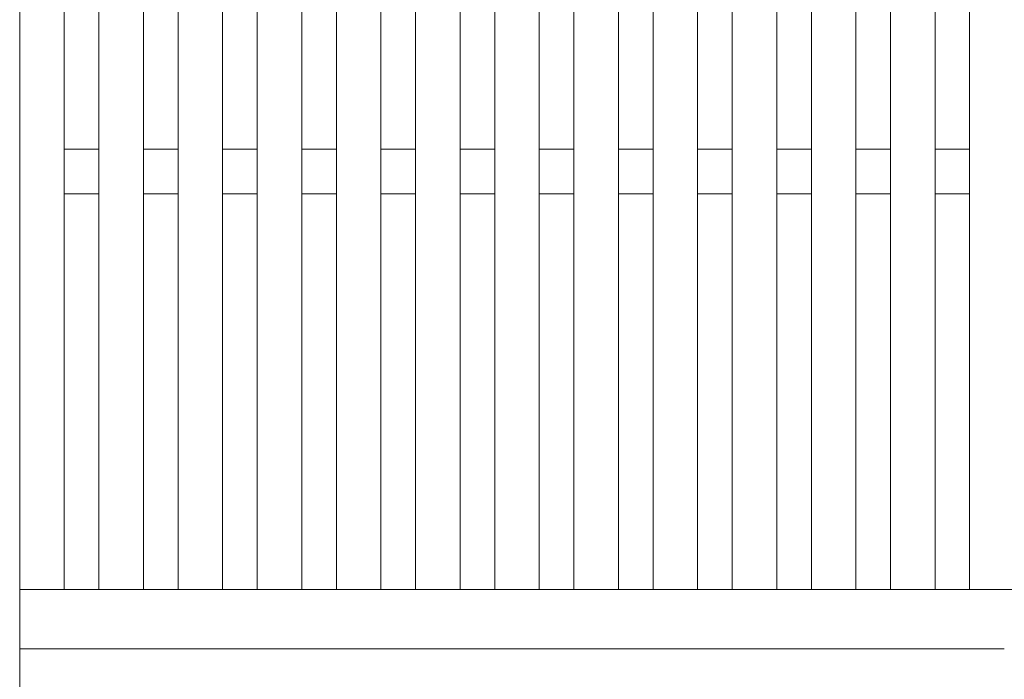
# Model space of a CAD drawing. Header units: millimetres. Extents: x -65 to 293624, y -1905 to 31061.
# Tile 243 of 256: x 122107 to 123102, y 23075 to 23742. Entities that reach past the tile are written whole.
import ezdxf

# ---------------------------------------------------------------- set-up
doc = ezdxf.new("R2010")
doc.units = ezdxf.units.MM
doc.header["$MEASUREMENT"] = 0
for name, color, linetype in [('1232 Välisseinad.AR', 7, 'Continuous'), ('1245 Klaasfassaadid.AR', 7, 'Continuous'), ('1245 Sisehoovi varjestus.AR', 7, 'Continuous'), ('1253 Terrassipostid.AR', 7, 'Continuous')]:
    doc.layers.add(name, color=color, linetype=linetype)

# ---------------------------------------------------------------- blocks, each defined once
blk = doc.blocks.new('Section Element_1064_3', base_point=(20443.11, 12361.43))
at = {"layer": '1253 Terrassipostid.AR', "color": 7, "linetype": 'Continuous', "lineweight": 13}
blk.add_line((122106.87, 24108.48), (122106.87, 20341.43), dxfattribs=at)
blk = doc.blocks.new('Section Element_1095_3', base_point=(20443.11, 12361.43))
at = {"layer": '1253 Terrassipostid.AR', "color": 7, "linetype": 'Continuous', "lineweight": 13}
blk.add_line((122106.88, 23166.43), (122106.88, 20346.43), dxfattribs=at)
blk = doc.blocks.new('Section Element_1117_3', base_point=(20443.11, 12361.43))
at = {"layer": '1232 Välisseinad.AR', "color": 7, "linetype": 'Continuous', "lineweight": 13}
for p, q in [((122186.87, 23166.43), (122151.87, 23166.43)), ((122266.87, 23166.43), (122231.87, 23166.43)), ((122346.87, 23166.43), (122311.87, 23166.43)), ((122426.87, 23166.43), (122391.87, 23166.43)), ((122506.87, 23166.43), (122471.87, 23166.43)), ((122586.87, 23166.43), (122551.87, 23166.43)), ((122666.87, 23166.43), (122631.87, 23166.43)), ((122746.87, 23166.43), (122711.87, 23166.43)), ((122826.87, 23166.43), (122791.87, 23166.43)), ((122906.87, 23166.43), (122871.87, 23166.43)), ((122986.87, 23166.43), (122951.87, 23166.43)), ((123066.87, 23166.43), (123031.87, 23166.43))]:
    blk.add_line(p, q, dxfattribs=at)
blk = doc.blocks.new('Section Element_1630_3', base_point=(20443.11, 12361.43))
at = {"layer": '1245 Klaasfassaadid.AR', "color": 7, "linetype": 'Continuous', "lineweight": 13}
blk.add_line((122106.88, 23106.43), (123101.88, 23106.43), dxfattribs=at)
blk = doc.blocks.new('Section Element_1887_3', base_point=(20443.11, 12361.43))
at = {"layer": '1245 Sisehoovi varjestus.AR', "color": 7, "linetype": 'Continuous', "lineweight": 13}
for p, q in [((122186.87, 23611.43), (122151.87, 23611.43)), ((122266.87, 23611.43), (122231.87, 23611.43)), ((122346.87, 23611.43), (122311.87, 23611.43)), ((122426.87, 23611.43), (122391.87, 23611.43)), ((122506.87, 23611.43), (122471.87, 23611.43)), ((122586.87, 23611.43), (122551.87, 23611.43)), ((122666.87, 23611.43), (122631.87, 23611.43)), ((122746.87, 23611.43), (122711.87, 23611.43)), ((122826.87, 23611.43), (122791.87, 23611.43)), ((122906.87, 23611.43), (122871.87, 23611.43)), ((122986.87, 23611.43), (122951.87, 23611.43)), ((123066.87, 23611.43), (123031.87, 23611.43)), ((122186.87, 23566.43), (122151.87, 23566.43)), ((122266.87, 23566.43), (122231.87, 23566.43)), ((122346.87, 23566.43), (122311.87, 23566.43)), ((122426.87, 23566.43), (122391.87, 23566.43)), ((122506.87, 23566.43), (122471.87, 23566.43)), ((122586.87, 23566.43), (122551.87, 23566.43)), ((122666.87, 23566.43), (122631.87, 23566.43)), ((122746.87, 23566.43), (122711.87, 23566.43)), ((122826.87, 23566.43), (122791.87, 23566.43)), ((122906.87, 23566.43), (122871.87, 23566.43)), ((122986.87, 23566.43), (122951.87, 23566.43)), ((123066.87, 23566.43), (123031.87, 23566.43))]:
    blk.add_line(p, q, dxfattribs=at)
blk = doc.blocks.new('Section Element_3084_3', base_point=(20443.11, 12361.43))
at = {"layer": '1245 Sisehoovi varjestus.AR', "color": 7, "linetype": 'Continuous', "lineweight": 13}
for p, q in [((122186.87, 23166.43), (122186.87, 24120.83)), ((122231.87, 23166.43), (122231.87, 24127.77)), ((122186.87, 23166.43), (122231.87, 23166.43))]:
    blk.add_line(p, q, dxfattribs=at)
blk = doc.blocks.new('Section Element_3085_3', base_point=(20443.11, 12361.43))
at = {"layer": '1245 Sisehoovi varjestus.AR', "color": 7, "linetype": 'Continuous', "lineweight": 13}
for p, q in [((122151.87, 23166.43), (122151.87, 24115.43)), ((122106.87, 23166.43), (122151.87, 23166.43))]:
    blk.add_line(p, q, dxfattribs=at)
blk = doc.blocks.new('Section Element_3086_3', base_point=(20443.11, 12361.43))
at = {"layer": '1245 Sisehoovi varjestus.AR', "color": 7, "linetype": 'Continuous', "lineweight": 13}
for p, q in [((122311.87, 23166.43), (122311.87, 24140.11)), ((122266.87, 23166.43), (122266.87, 24133.17)), ((122266.87, 23166.43), (122311.87, 23166.43))]:
    blk.add_line(p, q, dxfattribs=at)
blk = doc.blocks.new('Section Element_3087_3', base_point=(20443.11, 12361.43))
at = {"layer": '1245 Sisehoovi varjestus.AR', "color": 7, "linetype": 'Continuous', "lineweight": 13}
for p, q in [((122391.87, 23166.43), (122391.87, 24152.45)), ((122346.87, 23166.43), (122346.87, 24145.51)), ((122346.87, 23166.43), (122391.87, 23166.43))]:
    blk.add_line(p, q, dxfattribs=at)
blk = doc.blocks.new('Section Element_3088_3', base_point=(20443.11, 12361.43))
at = {"layer": '1245 Sisehoovi varjestus.AR', "color": 7, "linetype": 'Continuous', "lineweight": 13}
for p, q in [((122471.87, 23166.43), (122471.87, 24164.79)), ((122426.87, 23166.43), (122426.87, 24157.85)), ((122426.87, 23166.43), (122471.87, 23166.43))]:
    blk.add_line(p, q, dxfattribs=at)
blk = doc.blocks.new('Section Element_3089_3', base_point=(20443.11, 12361.43))
at = {"layer": '1245 Sisehoovi varjestus.AR', "color": 7, "linetype": 'Continuous', "lineweight": 13}
for p, q in [((122506.87, 23166.43), (122506.87, 24170.19)), ((122551.87, 23166.43), (122551.87, 24177.14)), ((122506.87, 23166.43), (122551.87, 23166.43))]:
    blk.add_line(p, q, dxfattribs=at)
blk = doc.blocks.new('Section Element_3090_3', base_point=(20443.11, 12361.43))
at = {"layer": '1245 Sisehoovi varjestus.AR', "color": 7, "linetype": 'Continuous', "lineweight": 13}
for p, q in [((122631.87, 23166.43), (122631.87, 24189.48)), ((122586.87, 23166.43), (122586.87, 24182.54)), ((122586.87, 23166.43), (122631.87, 23166.43))]:
    blk.add_line(p, q, dxfattribs=at)
blk = doc.blocks.new('Section Element_3091_3', base_point=(20443.11, 12361.43))
at = {"layer": '1245 Sisehoovi varjestus.AR', "color": 7, "linetype": 'Continuous', "lineweight": 13}
for p, q in [((122711.87, 23166.43), (122711.87, 24201.82)), ((122666.87, 23166.43), (122666.87, 24194.88)), ((122666.87, 23166.43), (122711.87, 23166.43))]:
    blk.add_line(p, q, dxfattribs=at)
blk = doc.blocks.new('Section Element_3092_3', base_point=(20443.11, 12361.43))
at = {"layer": '1245 Sisehoovi varjestus.AR', "color": 7, "linetype": 'Continuous', "lineweight": 13}
for p, q in [((122791.87, 23166.43), (122791.87, 24214.16)), ((122746.87, 23166.43), (122746.87, 24207.22)), ((122746.87, 23166.43), (122791.87, 23166.43))]:
    blk.add_line(p, q, dxfattribs=at)
blk = doc.blocks.new('Section Element_3093_3', base_point=(20443.11, 12361.43))
at = {"layer": '1245 Sisehoovi varjestus.AR', "color": 7, "linetype": 'Continuous', "lineweight": 13}
for p, q in [((122826.87, 23166.43), (122826.87, 24219.56)), ((122871.87, 23166.43), (122871.87, 24226.5)), ((122826.87, 23166.43), (122871.87, 23166.43))]:
    blk.add_line(p, q, dxfattribs=at)
blk = doc.blocks.new('Section Element_3094_3', base_point=(20443.11, 12361.43))
at = {"layer": '1245 Sisehoovi varjestus.AR', "color": 7, "linetype": 'Continuous', "lineweight": 13}
for p, q in [((122951.87, 23166.43), (122951.87, 24238.85)), ((122906.87, 23166.43), (122906.87, 24231.9)), ((122906.87, 23166.43), (122951.87, 23166.43))]:
    blk.add_line(p, q, dxfattribs=at)
blk = doc.blocks.new('Section Element_3095_3', base_point=(20443.11, 12361.43))
at = {"layer": '1245 Sisehoovi varjestus.AR', "color": 7, "linetype": 'Continuous', "lineweight": 13}
for p, q in [((123031.87, 23166.43), (123031.87, 24251.19)), ((122986.87, 23166.43), (122986.87, 24244.25)), ((122986.87, 23166.43), (123031.87, 23166.43))]:
    blk.add_line(p, q, dxfattribs=at)
blk = doc.blocks.new('Section Element_3096_3', base_point=(20443.11, 12361.43))
at = {"layer": '1245 Sisehoovi varjestus.AR', "color": 7, "linetype": 'Continuous', "lineweight": 13}
for p, q in [((123111.87, 23166.43), (123111.87, 24263.53)), ((123066.87, 23166.43), (123066.87, 24256.59)), ((123066.87, 23166.43), (123111.87, 23166.43))]:
    blk.add_line(p, q, dxfattribs=at)

msp = doc.modelspace()

# ---------------------------------------------------------------- block references
at = {"layer": '1232 Välisseinad.AR', "lineweight": 0}
msp.add_blockref('Section Element_1117_3', (20443.11, 12361.43), dxfattribs=at)
at = {"layer": '1245 Klaasfassaadid.AR', "lineweight": 0}
msp.add_blockref('Section Element_1630_3', (20443.11, 12361.43), dxfattribs=at)
at = {"layer": '1245 Sisehoovi varjestus.AR', "lineweight": 0}
for name in ['Section Element_3096_3', 'Section Element_3095_3', 'Section Element_3094_3', 'Section Element_3093_3', 'Section Element_3092_3', 'Section Element_3091_3', 'Section Element_3090_3', 'Section Element_3089_3', 'Section Element_3088_3', 'Section Element_3087_3', 'Section Element_3086_3', 'Section Element_3084_3', 'Section Element_3085_3', 'Section Element_1887_3']:
    msp.add_blockref(name, (20443.11, 12361.43), dxfattribs=at)
at = {"layer": '1253 Terrassipostid.AR', "lineweight": 0}
for name in ['Section Element_1064_3', 'Section Element_1095_3']:
    msp.add_blockref(name, (20443.11, 12361.43), dxfattribs=at)

doc.saveas('drawing.dxf')
